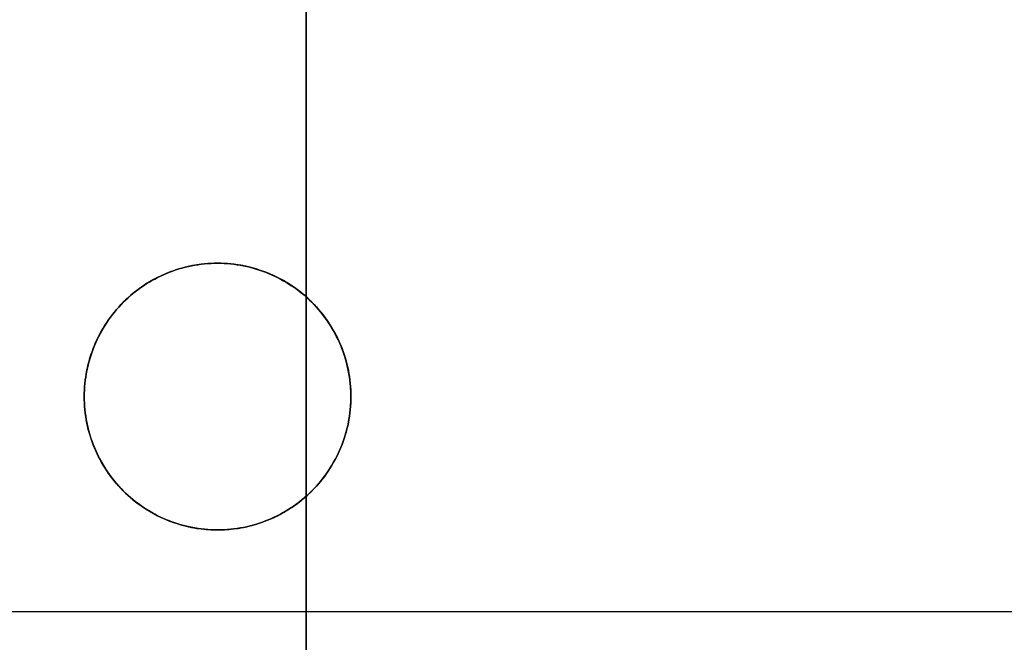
# Model space of a CAD drawing. Header units: millimetres. Extents: x -88 to 88, y -12 to 103.
# Tile 118 of 256: x -73.11 to -67.58, y 44.32 to 47.82. Entities that reach past the tile are written whole.
import ezdxf

# ---------------------------------------------------------------- set-up
doc = ezdxf.new("R2010")
doc.units = ezdxf.units.MM
for name, color, linetype, true_color in [('BOTTOM', 7, 'Continuous', 0x7d26cd), ('Default', 7, 'Continuous', 0x000000), ('TOP', 7, 'Continuous', 0xc80000)]:
    doc.layers.add(name, color=color, linetype=linetype, true_color=true_color)

msp = doc.modelspace()

# ---------------------------------------------------------------- linework, layer by layer
at = {"layer": 'BOTTOM', "color": 9, "true_color": 0xc0c0c0}
msp.add_lwpolyline([(86.5507, 44.4894), (-86.5505, 44.4894)], dxfattribs=at)
msp.add_lwpolyline([(86.5507, 44.4894), (-86.5505, 44.4894)], dxfattribs=at)
at = {"layer": 'Default', "color": 254, "true_color": 0xcad1ee}
for points in [[(-71.5012, 3.0352), (-71.5012, 98.0352)], [(-71.5012, 93.3863), (-71.5012, 25.6841)], [(-71.5012, 93.3863), (-71.5012, 25.6841)]]:
    msp.add_lwpolyline(points, dxfattribs=at)
at = {"layer": 'TOP', "color": 254, "true_color": 0xcad1ee}
for points in [[(-71.25, 45.7), (-71.2504, 45.7259), (-71.2518, 45.7517), (-71.254, 45.7775), (-71.2571, 45.8032), (-71.2611, 45.8288), (-71.266, 45.8542), (-71.2718, 45.8795), (-71.2784, 45.9045), (-71.2859, 45.9293), (-71.2943, 45.9538), (-71.3034, 45.978), (-71.3134, 46.0019), (-71.3243, 46.0254), (-71.3359, 46.0485), (-71.3483, 46.0713), (-71.3615, 46.0935), (-71.3755, 46.1153), (-71.3902, 46.1366), (-71.4056, 46.1574), (-71.4218, 46.1777), (-71.4386, 46.1973), (-71.4561, 46.2164), (-71.4743, 46.2349), (-71.493, 46.2527), (-71.5124, 46.2699), (-71.5324, 46.2864), (-71.5529, 46.3022), (-71.574, 46.3172), (-71.5955, 46.3316), (-71.6176, 46.3452), (-71.64, 46.358), (-71.663, 46.37), (-71.6863, 46.3812), (-71.71, 46.3917), (-71.734, 46.4013), (-71.7584, 46.41), (-71.7831, 46.4179), (-71.808, 46.425), (-71.8331, 46.4312), (-71.8584, 46.4365), (-71.884, 46.441), (-71.9096, 46.4445), (-71.9353, 46.4472), (-71.9612, 46.449), (-71.9871, 46.4499), (-72.0129, 46.4499), (-72.0388, 46.449), (-72.0647, 46.4472), (-72.0904, 46.4445), (-72.116, 46.441), (-72.1416, 46.4365), (-72.1669, 46.4312), (-72.192, 46.425), (-72.2169, 46.4179), (-72.2416, 46.41), (-72.266, 46.4013), (-72.29, 46.3917), (-72.3137, 46.3812), (-72.337, 46.37), (-72.36, 46.358), (-72.3824, 46.3452), (-72.4045, 46.3316), (-72.426, 46.3172), (-72.4471, 46.3022), (-72.4676, 46.2864), (-72.4876, 46.2699), (-72.507, 46.2527), (-72.5257, 46.2349), (-72.5439, 46.2164), (-72.5614, 46.1973), (-72.5782, 46.1777), (-72.5944, 46.1574), (-72.6098, 46.1366), (-72.6245, 46.1153), (-72.6385, 46.0935), (-72.6517, 46.0713), (-72.6641, 46.0485), (-72.6757, 46.0254), (-72.6866, 46.0019), (-72.6966, 45.978), (-72.7057, 45.9538), (-72.7141, 45.9293), (-72.7216, 45.9045), (-72.7282, 45.8795), (-72.734, 45.8542), (-72.7389, 45.8288), (-72.7429, 45.8032), (-72.746, 45.7775), (-72.7482, 45.7517), (-72.7496, 45.7259), (-72.75, 45.7)], [(-72.75, 45.7), (-72.7496, 45.6741), (-72.7482, 45.6483), (-72.746, 45.6225), (-72.7429, 45.5968), (-72.7389, 45.5712), (-72.734, 45.5458), (-72.7282, 45.5205), (-72.7216, 45.4955), (-72.7141, 45.4707), (-72.7057, 45.4462), (-72.6966, 45.422), (-72.6866, 45.3981), (-72.6757, 45.3746), (-72.6641, 45.3515), (-72.6517, 45.3287), (-72.6385, 45.3065), (-72.6245, 45.2847), (-72.6098, 45.2634), (-72.5944, 45.2426), (-72.5782, 45.2223), (-72.5614, 45.2027), (-72.5439, 45.1836), (-72.5257, 45.1651), (-72.507, 45.1473), (-72.4876, 45.1301), (-72.4676, 45.1136), (-72.4471, 45.0978), (-72.426, 45.0828), (-72.4045, 45.0684), (-72.3824, 45.0548), (-72.36, 45.042), (-72.337, 45.03), (-72.3137, 45.0188), (-72.29, 45.0083), (-72.266, 44.9987), (-72.2416, 44.99), (-72.2169, 44.9821), (-72.192, 44.975), (-72.1669, 44.9688), (-72.1416, 44.9635), (-72.116, 44.959), (-72.0904, 44.9555), (-72.0647, 44.9528), (-72.0388, 44.951), (-72.0129, 44.9501), (-71.9871, 44.9501), (-71.9612, 44.951), (-71.9353, 44.9528), (-71.9096, 44.9555), (-71.884, 44.959), (-71.8584, 44.9635), (-71.8331, 44.9688), (-71.808, 44.975), (-71.7831, 44.9821), (-71.7584, 44.99), (-71.734, 44.9987), (-71.71, 45.0083), (-71.6863, 45.0188), (-71.663, 45.03), (-71.64, 45.042), (-71.6176, 45.0548), (-71.5955, 45.0684), (-71.574, 45.0828), (-71.5529, 45.0978), (-71.5324, 45.1136), (-71.5124, 45.1301), (-71.493, 45.1473), (-71.4743, 45.1651), (-71.4561, 45.1836), (-71.4386, 45.2027), (-71.4218, 45.2223), (-71.4056, 45.2426), (-71.3902, 45.2634), (-71.3755, 45.2847), (-71.3615, 45.3065), (-71.3483, 45.3287), (-71.3359, 45.3515), (-71.3243, 45.3746), (-71.3134, 45.3981), (-71.3034, 45.422), (-71.2943, 45.4462), (-71.2859, 45.4707), (-71.2784, 45.4955), (-71.2718, 45.5205), (-71.266, 45.5458), (-71.2611, 45.5712), (-71.2571, 45.5968), (-71.254, 45.6225), (-71.2518, 45.6483), (-71.2504, 45.6741), (-71.25, 45.7)]]:
    msp.add_lwpolyline(points, dxfattribs=at)
at = {"layer": 'TOP', "color": 254, "true_color": 0xcad1ee, "extrusion": (1, 0, 0)}
for points in [[(46.45, 13.539), (44.95, 13.4858)], [(46.45, 13.5391), (46.45, 13.8395)], [(44.95, 13.4858), (44.95, 13.7862)]]:
    msp.add_lwpolyline(points, dxfattribs=at)
at = {"layer": 'TOP', "color": 254, "true_color": 0xcad1ee, "extrusion": (-1.19592e-16, 1, 1.06563e-08)}
msp.add_lwpolyline([(72.75, 13.785), (72.75, 13.4846)], dxfattribs=at)
at = {"layer": 'TOP', "color": 254, "true_color": 0xcad1ee, "extrusion": (-8.73914e-07, 1, -3.23677e-08)}
msp.add_lwpolyline([(72.75, 13.4845), (71.25, 13.5401)], dxfattribs=at)
at = {"layer": 'TOP', "color": 254, "true_color": 0xcad1ee, "extrusion": (-1.65109e-16, 1, 1.26518e-08)}
msp.add_lwpolyline([(71.25, 13.5401), (71.25, 13.8405)], dxfattribs=at)
at = {"layer": 'TOP', "color": 254, "true_color": 0xcad1ee}
for points in [[(-71.25, 45.7, 13.5401), (-71.2502, 45.719, 13.5408), (-71.251, 45.7378, 13.5414), (-71.2521, 45.7566, 13.5421), (-71.2538, 45.7752, 13.5427), (-71.2559, 45.7937, 13.5432), (-71.2584, 45.8121, 13.5438), (-71.2614, 45.8304, 13.5443), (-71.2648, 45.8485, 13.5448), (-71.2687, 45.8664, 13.5453), (-71.273, 45.8842, 13.5458), (-71.2777, 45.9018, 13.5463), (-71.2828, 45.9192, 13.5467), (-71.2883, 45.9365, 13.5471), (-71.2942, 45.9535, 13.5475), (-71.3004, 45.9704, 13.5479), (-71.3071, 45.9871, 13.5482), (-71.3145, 46.0042, 13.5486), (-71.3222, 46.0211, 13.5489), (-71.3304, 46.0378, 13.5492), (-71.3389, 46.0542, 13.5494), (-71.3478, 46.0704, 13.5497), (-71.3571, 46.0863, 13.5499), (-71.3668, 46.102, 13.5501), (-71.3769, 46.1174, 13.5503), (-71.3873, 46.1325, 13.5504), (-71.398, 46.1474, 13.5506), (-71.4091, 46.1619, 13.5507), (-71.4206, 46.1762, 13.5508), (-71.4324, 46.1902, 13.5508), (-71.4445, 46.2039, 13.5509), (-71.4569, 46.2173, 13.5509), (-71.4697, 46.2304, 13.5509), (-71.4828, 46.2431, 13.5509), (-71.4962, 46.2556, 13.5508), (-71.5099, 46.2677, 13.5507), (-71.5238, 46.2795, 13.5506), (-71.5381, 46.2909, 13.5505), (-71.5527, 46.302, 13.5504), (-71.5675, 46.3128, 13.5502), (-71.5827, 46.3232, 13.55), (-71.5981, 46.3332, 13.5498), (-71.6137, 46.3429, 13.5496), (-71.6297, 46.3522, 13.5493), (-71.6458, 46.3611, 13.5491), (-71.6623, 46.3697, 13.5487), (-71.6789, 46.3778, 13.5484), (-71.6958, 46.3856, 13.5481), (-71.713, 46.3929, 13.5477), (-71.7296, 46.3996, 13.5473), (-71.7465, 46.4059, 13.5469), (-71.7636, 46.4118, 13.5465), (-71.7809, 46.4173, 13.5461), (-71.7983, 46.4224, 13.5456), (-71.8159, 46.4271, 13.5451), (-71.8337, 46.4313, 13.5446), (-71.8517, 46.4352, 13.5441), (-71.8698, 46.4386, 13.5435), (-71.888, 46.4416, 13.543), (-71.9064, 46.4441, 13.5424), (-71.925, 46.4462, 13.5418), (-71.9436, 46.4479, 13.5411), (-71.9624, 46.4491, 13.5405), (-71.9813, 46.4498, 13.5398), (-72.0002, 46.45, 13.5391), (-72.0187, 46.4498, 13.5384), (-72.037, 46.4491, 13.5377), (-72.0554, 46.4479, 13.537), (-72.0738, 46.4463, 13.5363), (-72.092, 46.4443, 13.5355), (-72.1103, 46.4418, 13.5347), (-72.1285, 46.4389, 13.534), (-72.1465, 46.4355, 13.5332), (-72.1646, 46.4317, 13.5324), (-72.1825, 46.4274, 13.5316), (-72.2003, 46.4227, 13.5307), (-72.2179, 46.4176, 13.5299), (-72.2355, 46.4121, 13.529), (-72.2529, 46.4061, 13.5282), (-72.2701, 46.3997, 13.5273), (-72.2872, 46.3928, 13.5264), (-72.3041, 46.3856, 13.5255), (-72.3209, 46.3779, 13.5246), (-72.3374, 46.3698, 13.5237), (-72.3537, 46.3613, 13.5228), (-72.3698, 46.3524, 13.5219), (-72.3857, 46.3432, 13.521), (-72.4014, 46.3335, 13.5201), (-72.4168, 46.3235, 13.5191), (-72.432, 46.313, 13.5182), (-72.4469, 46.3023, 13.5173), (-72.4615, 46.2911, 13.5163), (-72.4759, 46.2796, 13.5154), (-72.49, 46.2678, 13.5144), (-72.5038, 46.2556, 13.5135), (-72.5173, 46.2431, 13.5126), (-72.5304, 46.2302, 13.5116), (-72.5433, 46.2171, 13.5107), (-72.5558, 46.2036, 13.5097), (-72.568, 46.1898, 13.5088), (-72.5798, 46.1757, 13.5078), (-72.5913, 46.1613, 13.5069), (-72.6024, 46.1467, 13.506), (-72.6132, 46.1318, 13.505), (-72.6236, 46.1166, 13.5041), (-72.6336, 46.1012, 13.5032), (-72.6433, 46.0855, 13.5023), (-72.6526, 46.0696, 13.5013), (-72.6614, 46.0535, 13.5004), (-72.6699, 46.0372, 13.4995), (-72.678, 46.0206, 13.4987), (-72.6857, 46.0039, 13.4978), (-72.6929, 45.987, 13.4969), (-72.6998, 45.9699, 13.496), (-72.7062, 45.9526, 13.4952), (-72.7121, 45.9352, 13.4944), (-72.7177, 45.9177, 13.4935), (-72.7228, 45.9, 13.4927), (-72.7275, 45.8822, 13.4919), (-72.7317, 45.8643, 13.4911), (-72.7355, 45.8463, 13.4903), (-72.7389, 45.8282, 13.4895), (-72.7418, 45.81, 13.4888), (-72.7443, 45.7918, 13.488), (-72.7464, 45.7735, 13.4873), (-72.748, 45.7552, 13.4866), (-72.7491, 45.7368, 13.4859), (-72.7498, 45.7184, 13.4852), (-72.75, 45.7, 13.4846)], [(-72.75, 45.7, 13.785), (-72.7498, 45.7184, 13.7856), (-72.7491, 45.7368, 13.7863), (-72.748, 45.7552, 13.787), (-72.7464, 45.7735, 13.7877), (-72.7443, 45.7918, 13.7884), (-72.7418, 45.81, 13.7892), (-72.7389, 45.8282, 13.7899), (-72.7355, 45.8463, 13.7907), (-72.7317, 45.8643, 13.7915), (-72.7275, 45.8822, 13.7923), (-72.7228, 45.9, 13.7931), (-72.7177, 45.9177, 13.7939), (-72.7121, 45.9352, 13.7947), (-72.7062, 45.9526, 13.7956), (-72.6998, 45.9699, 13.7964), (-72.6929, 45.987, 13.7973), (-72.6857, 46.0039, 13.7982), (-72.678, 46.0206, 13.7991), (-72.6699, 46.0372, 13.7999), (-72.6614, 46.0535, 13.8008), (-72.6526, 46.0696, 13.8017), (-72.6433, 46.0855, 13.8027), (-72.6336, 46.1012, 13.8036), (-72.6236, 46.1166, 13.8045), (-72.6132, 46.1318, 13.8054), (-72.6024, 46.1467, 13.8064), (-72.5913, 46.1614, 13.8073), (-72.5798, 46.1757, 13.8082), (-72.5679, 46.1898, 13.8092), (-72.5558, 46.2036, 13.8101), (-72.5432, 46.2171, 13.8111), (-72.5304, 46.2303, 13.812), (-72.5172, 46.2431, 13.813), (-72.5037, 46.2556, 13.8139), (-72.49, 46.2678, 13.8148), (-72.4759, 46.2797, 13.8158), (-72.4615, 46.2912, 13.8167), (-72.4469, 46.3023, 13.8177), (-72.432, 46.3131, 13.8186), (-72.4168, 46.3235, 13.8195), (-72.4014, 46.3335, 13.8205), (-72.3857, 46.3432, 13.8214), (-72.3698, 46.3524, 13.8223), (-72.3537, 46.3613, 13.8232), (-72.3374, 46.3698, 13.8241), (-72.3209, 46.3779, 13.825), (-72.3041, 46.3856, 13.8259), (-72.2872, 46.3928, 13.8268), (-72.2701, 46.3997, 13.8277), (-72.2529, 46.4061, 13.8286), (-72.2355, 46.4121, 13.8294), (-72.2179, 46.4176, 13.8303), (-72.2003, 46.4227, 13.8311), (-72.1825, 46.4274, 13.8319), (-72.1646, 46.4317, 13.8328), (-72.1466, 46.4355, 13.8336), (-72.1285, 46.4389, 13.8344), (-72.1103, 46.4418, 13.8351), (-72.092, 46.4443, 13.8359), (-72.0738, 46.4463, 13.8367), (-72.0554, 46.4479, 13.8374), (-72.037, 46.4491, 13.8381), (-72.0186, 46.4498, 13.8388), (-72.0002, 46.45, 13.8395), (-71.9813, 46.4498, 13.8402), (-71.9624, 46.4491, 13.8409), (-71.9437, 46.4479, 13.8415), (-71.925, 46.4462, 13.8422), (-71.9065, 46.4442, 13.8428), (-71.8881, 46.4416, 13.8434), (-71.8699, 46.4386, 13.8439), (-71.8518, 46.4352, 13.8445), (-71.8339, 46.4314, 13.845), (-71.8161, 46.4271, 13.8455), (-71.7985, 46.4224, 13.846), (-71.781, 46.4173, 13.8465), (-71.7638, 46.4118, 13.8469), (-71.7467, 46.4059, 13.8473), (-71.7299, 46.3997, 13.8477), (-71.7132, 46.393, 13.8481), (-71.6961, 46.3857, 13.8485), (-71.6791, 46.3779, 13.8488), (-71.6625, 46.3698, 13.8491), (-71.646, 46.3612, 13.8494), (-71.6299, 46.3523, 13.8497), (-71.6139, 46.343, 13.85), (-71.5983, 46.3333, 13.8502), (-71.5829, 46.3233, 13.8504), (-71.5677, 46.3129, 13.8506), (-71.5529, 46.3021, 13.8508), (-71.5383, 46.291, 13.8509), (-71.524, 46.2796, 13.851), (-71.51, 46.2678, 13.8511), (-71.4963, 46.2557, 13.8512), (-71.4829, 46.2433, 13.8513), (-71.4698, 46.2305, 13.8513), (-71.4571, 46.2174, 13.8513), (-71.4446, 46.2041, 13.8513), (-71.4325, 46.1904, 13.8512), (-71.4207, 46.1764, 13.8512), (-71.4093, 46.1621, 13.8511), (-71.3982, 46.1475, 13.851), (-71.3874, 46.1327, 13.8508), (-71.377, 46.1176, 13.8507), (-71.3669, 46.1022, 13.8505), (-71.3573, 46.0865, 13.8503), (-71.3479, 46.0706, 13.8501), (-71.339, 46.0544, 13.8498), (-71.3305, 46.038, 13.8496), (-71.3223, 46.0213, 13.8493), (-71.3146, 46.0044, 13.849), (-71.3072, 45.9873, 13.8486), (-71.3005, 45.9706, 13.8483), (-71.2942, 45.9537, 13.8479), (-71.2883, 45.9367, 13.8475), (-71.2828, 45.9194, 13.8471), (-71.2777, 45.902, 13.8467), (-71.273, 45.8843, 13.8462), (-71.2687, 45.8665, 13.8457), (-71.2649, 45.8486, 13.8452), (-71.2614, 45.8305, 13.8447), (-71.2584, 45.8122, 13.8442), (-71.2559, 45.7938, 13.8436), (-71.2538, 45.7753, 13.843), (-71.2521, 45.7566, 13.8424), (-71.251, 45.7379, 13.8418), (-71.2502, 45.719, 13.8412), (-71.25, 45.7, 13.8405)], [(-71.25, 45.7, 13.5401), (-71.2502, 45.7184, 13.5408), (-71.2509, 45.7369, 13.5414), (-71.2521, 45.7553, 13.542), (-71.2537, 45.7736, 13.5426), (-71.2558, 45.7919, 13.5432), (-71.2583, 45.8101, 13.5437), (-71.2613, 45.8283, 13.5443), (-71.2648, 45.8463, 13.5448), (-71.2686, 45.8643, 13.5453), (-71.2729, 45.8822, 13.5458), (-71.2777, 45.9, 13.5462), (-71.2828, 45.9176, 13.5466), (-71.2884, 45.9351, 13.5471), (-71.2944, 45.9525, 13.5475), (-71.3008, 45.9697, 13.5478), (-71.3077, 45.9868, 13.5482), (-71.3149, 46.0037, 13.5485), (-71.3225, 46.0204, 13.5488), (-71.3306, 46.037, 13.5491), (-71.339, 46.0533, 13.5494), (-71.3479, 46.0694, 13.5497), (-71.3571, 46.0853, 13.5499), (-71.3667, 46.101, 13.5501), (-71.3767, 46.1165, 13.5503), (-71.387, 46.1317, 13.5504), (-71.3977, 46.1466, 13.5506), (-71.4088, 46.1613, 13.5507), (-71.4203, 46.1757, 13.5508), (-71.4321, 46.1898, 13.5508), (-71.4443, 46.2036, 13.5509), (-71.4568, 46.2171, 13.5509), (-71.4697, 46.2304, 13.5509), (-71.4829, 46.2432, 13.5509), (-71.4964, 46.2557, 13.5508), (-71.5102, 46.2679, 13.5507), (-71.5244, 46.2797, 13.5506), (-71.5388, 46.2912, 13.5505), (-71.5534, 46.3023, 13.5504), (-71.5684, 46.313, 13.5502), (-71.5836, 46.3234, 13.55), (-71.599, 46.3333, 13.5498), (-71.6147, 46.3429, 13.5496), (-71.6306, 46.3522, 13.5493), (-71.6468, 46.361, 13.549), (-71.6631, 46.3694, 13.5487), (-71.6796, 46.3775, 13.5484), (-71.6964, 46.3851, 13.548), (-71.7133, 46.3923, 13.5477), (-71.7303, 46.3992, 13.5473), (-71.7476, 46.4056, 13.5469), (-71.765, 46.4116, 13.5465), (-71.7825, 46.4172, 13.546), (-71.8001, 46.4223, 13.5455), (-71.8179, 46.4271, 13.5451), (-71.8358, 46.4314, 13.5445), (-71.8538, 46.4352, 13.544), (-71.8718, 46.4387, 13.5435), (-71.89, 46.4417, 13.5429), (-71.9082, 46.4442, 13.5423), (-71.9265, 46.4463, 13.5417), (-71.9448, 46.4479, 13.5411), (-71.9632, 46.4491, 13.5405), (-71.9816, 46.4498, 13.5398), (-72.0001, 46.45, 13.5391), (-72.0185, 46.4498, 13.5384), (-72.0369, 46.4491, 13.5377), (-72.0553, 46.448, 13.537), (-72.0736, 46.4464, 13.5363), (-72.0919, 46.4444, 13.5355), (-72.1101, 46.4419, 13.5348), (-72.1283, 46.439, 13.534), (-72.1463, 46.4356, 13.5332), (-72.1643, 46.4318, 13.5324), (-72.1822, 46.4275, 13.5316), (-72.1999, 46.4229, 13.5308), (-72.2176, 46.4177, 13.5299), (-72.2351, 46.4122, 13.5291), (-72.2526, 46.4062, 13.5282), (-72.2698, 46.3998, 13.5273), (-72.287, 46.3929, 13.5265), (-72.3039, 46.3857, 13.5256), (-72.3206, 46.378, 13.5247), (-72.3371, 46.3699, 13.5238), (-72.3534, 46.3615, 13.5229), (-72.3695, 46.3526, 13.5219), (-72.3854, 46.3433, 13.521), (-72.4011, 46.3336, 13.5201), (-72.4165, 46.3236, 13.5192), (-72.4317, 46.3132, 13.5182), (-72.4467, 46.3024, 13.5173), (-72.4613, 46.2913, 13.5164), (-72.4757, 46.2798, 13.5154), (-72.4898, 46.2679, 13.5145), (-72.5036, 46.2558, 13.5135), (-72.5171, 46.2433, 13.5126), (-72.5302, 46.2304, 13.5116), (-72.543, 46.2173, 13.5107), (-72.5555, 46.2038, 13.5097), (-72.5677, 46.19, 13.5088), (-72.5794, 46.1759, 13.5078), (-72.5909, 46.1615, 13.5069), (-72.602, 46.1468, 13.506), (-72.6127, 46.1319, 13.505), (-72.623, 46.1167, 13.5041), (-72.633, 46.1012, 13.5032), (-72.6426, 46.0855, 13.5023), (-72.6518, 46.0696, 13.5014), (-72.6607, 46.0534, 13.5005), (-72.6691, 46.037, 13.4996), (-72.6772, 46.0205, 13.4987), (-72.6848, 46.0037, 13.4978), (-72.6921, 45.9867, 13.4969), (-72.6989, 45.9696, 13.4961), (-72.7054, 45.9524, 13.4952), (-72.7114, 45.935, 13.4944), (-72.717, 45.9174, 13.4935), (-72.7222, 45.8997, 13.4927), (-72.7269, 45.8819, 13.4919), (-72.7313, 45.864, 13.4911), (-72.7351, 45.8461, 13.4903), (-72.7386, 45.828, 13.4895), (-72.7416, 45.8098, 13.4888), (-72.7441, 45.7916, 13.488), (-72.7462, 45.7734, 13.4873), (-72.7479, 45.7551, 13.4866), (-72.7491, 45.7367, 13.4859), (-72.7498, 45.7184, 13.4852), (-72.75, 45.7, 13.4846)], [(-72.75, 45.7, 13.785), (-72.7498, 45.7184, 13.7856), (-72.7491, 45.7368, 13.7863), (-72.748, 45.7551, 13.787), (-72.7464, 45.7735, 13.7877), (-72.7443, 45.7918, 13.7884), (-72.7418, 45.81, 13.7892), (-72.7389, 45.8282, 13.7899), (-72.7356, 45.8462, 13.7907), (-72.7317, 45.8643, 13.7915), (-72.7275, 45.8822, 13.7923), (-72.7228, 45.9, 13.7931), (-72.7177, 45.9176, 13.7939), (-72.7122, 45.9352, 13.7947), (-72.7062, 45.9526, 13.7956), (-72.6998, 45.9698, 13.7964), (-72.693, 45.9869, 13.7973), (-72.6857, 46.0039, 13.7982), (-72.678, 46.0207, 13.799), (-72.6699, 46.0372, 13.7999), (-72.6614, 46.0536, 13.8008), (-72.6526, 46.0697, 13.8017), (-72.6433, 46.0856, 13.8026), (-72.6337, 46.1012, 13.8036), (-72.6237, 46.1166, 13.8045), (-72.6133, 46.1317, 13.8054), (-72.6025, 46.1466, 13.8063), (-72.5914, 46.1613, 13.8073), (-72.5799, 46.1756, 13.8082), (-72.5681, 46.1897, 13.8092), (-72.5559, 46.2035, 13.8101), (-72.5433, 46.217, 13.8111), (-72.5304, 46.2303, 13.812), (-72.5172, 46.2432, 13.813), (-72.5037, 46.2557, 13.8139), (-72.4899, 46.2679, 13.8149), (-72.4758, 46.2798, 13.8158), (-72.4614, 46.2913, 13.8167), (-72.4468, 46.3024, 13.8177), (-72.4319, 46.3132, 13.8186), (-72.4168, 46.3236, 13.8196), (-72.4014, 46.3336, 13.8205), (-72.3857, 46.3432, 13.8214), (-72.3699, 46.3525, 13.8223), (-72.3537, 46.3613, 13.8232), (-72.3374, 46.3698, 13.8242), (-72.3208, 46.3779, 13.8251), (-72.3041, 46.3856, 13.826), (-72.2871, 46.3929, 13.8268), (-72.27, 46.3997, 13.8277), (-72.2528, 46.4061, 13.8286), (-72.2354, 46.4121, 13.8294), (-72.2178, 46.4176, 13.8303), (-72.2002, 46.4227, 13.8311), (-72.1824, 46.4274, 13.832), (-72.1645, 46.4317, 13.8328), (-72.1465, 46.4355, 13.8336), (-72.1284, 46.4389, 13.8344), (-72.1102, 46.4418, 13.8352), (-72.092, 46.4443, 13.8359), (-72.0737, 46.4463, 13.8367), (-72.0554, 46.4479, 13.8374), (-72.037, 46.4491, 13.8381), (-72.0186, 46.4498, 13.8388), (-72.0002, 46.45, 13.8395), (-71.9819, 46.4498, 13.8402), (-71.9635, 46.4491, 13.8408), (-71.9452, 46.4479, 13.8415), (-71.9269, 46.4463, 13.8421), (-71.9086, 46.4442, 13.8427), (-71.8904, 46.4416, 13.8433), (-71.8722, 46.4386, 13.8438), (-71.8541, 46.4352, 13.8444), (-71.8361, 46.4313, 13.8449), (-71.8182, 46.427, 13.8454), (-71.8004, 46.4222, 13.8459), (-71.7827, 46.417, 13.8464), (-71.7652, 46.4114, 13.8468), (-71.7478, 46.4054, 13.8473), (-71.7305, 46.399, 13.8477), (-71.7134, 46.3921, 13.8481), (-71.6964, 46.3848, 13.8484), (-71.6796, 46.3772, 13.8488), (-71.6631, 46.3691, 13.8491), (-71.6467, 46.3607, 13.8494), (-71.6305, 46.3518, 13.8497), (-71.6146, 46.3426, 13.8499), (-71.5988, 46.333, 13.8502), (-71.5834, 46.323, 13.8504), (-71.5681, 46.3127, 13.8506), (-71.5532, 46.302, 13.8508), (-71.5385, 46.2909, 13.8509), (-71.5241, 46.2795, 13.851), (-71.51, 46.2677, 13.8511), (-71.4962, 46.2555, 13.8512), (-71.4827, 46.2431, 13.8513), (-71.4696, 46.2302, 13.8513), (-71.4567, 46.2171, 13.8513), (-71.4442, 46.2036, 13.8513), (-71.432, 46.1898, 13.8512), (-71.4202, 46.1757, 13.8512), (-71.4087, 46.1613, 13.8511), (-71.3976, 46.1467, 13.851), (-71.3868, 46.1317, 13.8508), (-71.3764, 46.1165, 13.8507), (-71.3663, 46.1011, 13.8505), (-71.3567, 46.0854, 13.8503), (-71.3474, 46.0695, 13.8501), (-71.3385, 46.0534, 13.8498), (-71.33, 46.0371, 13.8496), (-71.322, 46.0206, 13.8493), (-71.3143, 46.0038, 13.8489), (-71.3071, 45.9869, 13.8486), (-71.3002, 45.9698, 13.8483), (-71.2938, 45.9525, 13.8479), (-71.2878, 45.9351, 13.8475), (-71.2822, 45.9175, 13.8471), (-71.2771, 45.8999, 13.8466), (-71.2724, 45.8821, 13.8462), (-71.2682, 45.8642, 13.8457), (-71.2644, 45.8463, 13.8452), (-71.261, 45.8282, 13.8447), (-71.2581, 45.8101, 13.8441), (-71.2556, 45.7919, 13.8436), (-71.2536, 45.7736, 13.843), (-71.252, 45.7553, 13.8424), (-71.2509, 45.7369, 13.8418), (-71.2502, 45.7185, 13.8412), (-71.25, 45.7, 13.8405)], [(-72.75, 45.7, 13.4846), (-72.7498, 45.6816, 13.4839), (-72.7491, 45.6632, 13.4833), (-72.748, 45.6448, 13.4827), (-72.7464, 45.6265, 13.4821), (-72.7443, 45.6082, 13.4815), (-72.7418, 45.5899, 13.481), (-72.7389, 45.5718, 13.4804), (-72.7355, 45.5537, 13.4799), (-72.7317, 45.5357, 13.4794), (-72.7275, 45.5178, 13.479), (-72.7228, 45.4999, 13.4785), (-72.7177, 45.4823, 13.4781), (-72.7121, 45.4647, 13.4777), (-72.7061, 45.4473, 13.4773), (-72.6997, 45.43, 13.4769), (-72.6929, 45.413, 13.4765), (-72.6856, 45.396, 13.4762), (-72.678, 45.3793, 13.4759), (-72.6699, 45.3628, 13.4756), (-72.6614, 45.3464, 13.4753), (-72.6525, 45.3303, 13.4751), (-72.6432, 45.3144, 13.4749), (-72.6336, 45.2987, 13.4747), (-72.6235, 45.2833, 13.4745), (-72.6131, 45.2681, 13.4744), (-72.6023, 45.2532, 13.4742), (-72.5912, 45.2385, 13.4741), (-72.5797, 45.2241, 13.474), (-72.5678, 45.21, 13.474), (-72.5556, 45.1962, 13.4739), (-72.5431, 45.1827, 13.4739), (-72.5302, 45.1696, 13.4739), (-72.517, 45.1567, 13.474), (-72.5035, 45.1442, 13.474), (-72.4897, 45.132, 13.4741), (-72.4756, 45.1202, 13.4742), (-72.4613, 45.1087, 13.4743), (-72.4466, 45.0975, 13.4745), (-72.4317, 45.0867, 13.4747), (-72.4165, 45.0763, 13.4749), (-72.401, 45.0663, 13.4751), (-72.3854, 45.0566, 13.4753), (-72.3695, 45.0474, 13.4756), (-72.3533, 45.0385, 13.4759), (-72.337, 45.03, 13.4762), (-72.3205, 45.0219, 13.4765), (-72.3037, 45.0143, 13.4769), (-72.2868, 45.007, 13.4773), (-72.2697, 45.0002, 13.4776), (-72.2524, 44.9938, 13.4781), (-72.235, 44.9878, 13.4785), (-72.2175, 44.9822, 13.4789), (-72.1998, 44.9771, 13.4794), (-72.182, 44.9725, 13.4799), (-72.1641, 44.9682, 13.4804), (-72.1461, 44.9644, 13.481), (-72.128, 44.961, 13.4815), (-72.1098, 44.9581, 13.4821), (-72.0915, 44.9556, 13.4827), (-72.0732, 44.9536, 13.4833), (-72.0549, 44.952, 13.4839), (-72.0365, 44.9509, 13.4845), (-72.0181, 44.9502, 13.4852), (-71.9997, 44.95, 13.4858), (-71.9813, 44.9502, 13.4865), (-71.9629, 44.9509, 13.4872), (-71.9446, 44.9521, 13.488), (-71.9262, 44.9537, 13.4887), (-71.9079, 44.9557, 13.4895), (-71.8897, 44.9582, 13.4902), (-71.8715, 44.9611, 13.491), (-71.8534, 44.9645, 13.4918), (-71.8354, 44.9683, 13.4926), (-71.8175, 44.9726, 13.4934), (-71.7997, 44.9773, 13.4942), (-71.7821, 44.9824, 13.4951), (-71.7645, 44.9879, 13.4959), (-71.7471, 44.9939, 13.4968), (-71.7299, 45.0003, 13.4976), (-71.7128, 45.0072, 13.4985), (-71.6959, 45.0144, 13.4994), (-71.6791, 45.0221, 13.5003), (-71.6626, 45.0302, 13.5012), (-71.6463, 45.0387, 13.5021), (-71.6302, 45.0476, 13.503), (-71.6143, 45.0568, 13.5039), (-71.5986, 45.0665, 13.5048), (-71.5832, 45.0765, 13.5057), (-71.568, 45.0869, 13.5067), (-71.5531, 45.0977, 13.5076), (-71.5385, 45.1089, 13.5085), (-71.5241, 45.1203, 13.5095), (-71.51, 45.1322, 13.5104), (-71.4962, 45.1444, 13.5113), (-71.4828, 45.1569, 13.5123), (-71.4696, 45.1697, 13.5132), (-71.4568, 45.1829, 13.5142), (-71.4442, 45.1964, 13.5151), (-71.4321, 45.2102, 13.516), (-71.4202, 45.2243, 13.517), (-71.4087, 45.2387, 13.5179), (-71.3976, 45.2533, 13.5188), (-71.3868, 45.2682, 13.5198), (-71.3764, 45.2834, 13.5207), (-71.3664, 45.2988, 13.5216), (-71.3567, 45.3145, 13.5225), (-71.3474, 45.3304, 13.5234), (-71.3386, 45.3465, 13.5243), (-71.3301, 45.3628, 13.5252), (-71.322, 45.3794, 13.5261), (-71.3143, 45.3961, 13.5269), (-71.3071, 45.413, 13.5278), (-71.3002, 45.4301, 13.5287), (-71.2938, 45.4474, 13.5295), (-71.2879, 45.4648, 13.5304), (-71.2823, 45.4823, 13.5312), (-71.2772, 45.5, 13.532), (-71.2725, 45.5178, 13.5328), (-71.2683, 45.5357, 13.5336), (-71.2645, 45.5537, 13.5344), (-71.2611, 45.5718, 13.5352), (-71.2582, 45.59, 13.5359), (-71.2557, 45.6082, 13.5366), (-71.2536, 45.6265, 13.5374), (-71.252, 45.6448, 13.5381), (-71.2509, 45.6632, 13.5388), (-71.2502, 45.6816, 13.5395), (-71.25, 45.7, 13.5401)], [(-71.25, 45.7, 13.8405), (-71.2502, 45.6816, 13.8398), (-71.2509, 45.6632, 13.8392), (-71.252, 45.6448, 13.8385), (-71.2536, 45.6265, 13.8378), (-71.2557, 45.6082, 13.837), (-71.2582, 45.59, 13.8363), (-71.2611, 45.5718, 13.8355), (-71.2645, 45.5537, 13.8348), (-71.2683, 45.5357, 13.834), (-71.2725, 45.5178, 13.8332), (-71.2772, 45.5, 13.8324), (-71.2823, 45.4823, 13.8316), (-71.2879, 45.4648, 13.8308), (-71.2938, 45.4474, 13.8299), (-71.3002, 45.4301, 13.8291), (-71.3071, 45.413, 13.8282), (-71.3143, 45.3961, 13.8273), (-71.322, 45.3794, 13.8265), (-71.3301, 45.3628, 13.8256), (-71.3386, 45.3465, 13.8247), (-71.3474, 45.3304, 13.8238), (-71.3567, 45.3145, 13.8229), (-71.3664, 45.2988, 13.822), (-71.3764, 45.2834, 13.8211), (-71.3868, 45.2682, 13.8201), (-71.3976, 45.2533, 13.8192), (-71.4087, 45.2387, 13.8183), (-71.4202, 45.2243, 13.8174), (-71.432, 45.2102, 13.8164), (-71.4442, 45.1964, 13.8155), (-71.4567, 45.1829, 13.8146), (-71.4696, 45.1698, 13.8136), (-71.4827, 45.1569, 13.8127), (-71.4962, 45.1444, 13.8117), (-71.51, 45.1322, 13.8108), (-71.5241, 45.1204, 13.8099), (-71.5385, 45.1089, 13.8089), (-71.5531, 45.0977, 13.808), (-71.568, 45.087, 13.8071), (-71.5832, 45.0765, 13.8061), (-71.5986, 45.0665, 13.8052), (-71.6143, 45.0568, 13.8043), (-71.6302, 45.0476, 13.8034), (-71.6463, 45.0387, 13.8025), (-71.6626, 45.0302, 13.8016), (-71.6791, 45.0221, 13.8007), (-71.6959, 45.0144, 13.7998), (-71.7128, 45.0072, 13.7989), (-71.7299, 45.0003, 13.798), (-71.7471, 44.9939, 13.7972), (-71.7645, 44.9879, 13.7963), (-71.7821, 44.9824, 13.7955), (-71.7997, 44.9773, 13.7946), (-71.8175, 44.9726, 13.7938), (-71.8354, 44.9683, 13.793), (-71.8534, 44.9645, 13.7922), (-71.8715, 44.9611, 13.7914), (-71.8897, 44.9582, 13.7906), (-71.9079, 44.9557, 13.7898), (-71.9262, 44.9537, 13.7891), (-71.9446, 44.9521, 13.7884), (-71.9629, 44.9509, 13.7876), (-71.9813, 44.9502, 13.7869), (-71.9997, 44.95, 13.7862), (-72.0187, 44.9502, 13.7855), (-72.0376, 44.9509, 13.7849), (-72.0563, 44.9521, 13.7842), (-72.0749, 44.9538, 13.7836), (-72.0935, 44.9558, 13.783), (-72.1118, 44.9584, 13.7824), (-72.1301, 44.9614, 13.7818), (-72.1482, 44.9648, 13.7813), (-72.1661, 44.9686, 13.7807), (-72.1839, 44.9729, 13.7802), (-72.2015, 44.9776, 13.7797), (-72.219, 44.9827, 13.7793), (-72.2362, 44.9882, 13.7788), (-72.2533, 44.9941, 13.7784), (-72.2701, 45.0003, 13.778), (-72.2868, 45.007, 13.7776), (-72.3039, 45.0143, 13.7772), (-72.3209, 45.0221, 13.7769), (-72.3375, 45.0302, 13.7766), (-72.354, 45.0388, 13.7763), (-72.3701, 45.0477, 13.776), (-72.3861, 45.057, 13.7757), (-72.4017, 45.0667, 13.7755), (-72.4171, 45.0767, 13.7752), (-72.4323, 45.0871, 13.7751), (-72.4471, 45.0979, 13.7749), (-72.4617, 45.109, 13.7747), (-72.476, 45.1204, 13.7746), (-72.49, 45.1322, 13.7745), (-72.5037, 45.1443, 13.7744), (-72.5171, 45.1567, 13.7744), (-72.5302, 45.1695, 13.7743), (-72.5429, 45.1826, 13.7743), (-72.5554, 45.1959, 13.7743), (-72.5675, 45.2096, 13.7744), (-72.5793, 45.2236, 13.7744), (-72.5907, 45.2379, 13.7745), (-72.6018, 45.2525, 13.7746), (-72.6126, 45.2673, 13.7747), (-72.623, 45.2824, 13.7749), (-72.6331, 45.2978, 13.775), (-72.6427, 45.3135, 13.7752), (-72.6521, 45.3294, 13.7755), (-72.661, 45.3456, 13.7757), (-72.6695, 45.362, 13.776), (-72.6777, 45.3787, 13.7763), (-72.6854, 45.3956, 13.7766), (-72.6928, 45.4127, 13.7769), (-72.6995, 45.4294, 13.7772), (-72.7058, 45.4463, 13.7776), (-72.7117, 45.4633, 13.778), (-72.7172, 45.4806, 13.7784), (-72.7223, 45.498, 13.7788), (-72.727, 45.5157, 13.7793), (-72.7313, 45.5335, 13.7797), (-72.7351, 45.5514, 13.7802), (-72.7386, 45.5695, 13.7808), (-72.7416, 45.5878, 13.7813), (-72.7441, 45.6062, 13.7818), (-72.7462, 45.6247, 13.7824), (-72.7479, 45.6434, 13.783), (-72.749, 45.6621, 13.7837), (-72.7498, 45.681, 13.7843), (-72.75, 45.7, 13.785)], [(-72.75, 45.7, 13.4846), (-72.7498, 45.6816, 13.4839), (-72.7491, 45.6632, 13.4833), (-72.748, 45.6448, 13.4827), (-72.7464, 45.6265, 13.4821), (-72.7443, 45.6082, 13.4815), (-72.7418, 45.5899, 13.481), (-72.7389, 45.5718, 13.4804), (-72.7355, 45.5537, 13.4799), (-72.7317, 45.5357, 13.4794), (-72.7275, 45.5177, 13.4789), (-72.7228, 45.4999, 13.4785), (-72.7177, 45.4823, 13.478), (-72.7121, 45.4647, 13.4776), (-72.7061, 45.4473, 13.4772), (-72.6997, 45.43, 13.4769), (-72.6929, 45.4129, 13.4765), (-72.6856, 45.396, 13.4762), (-72.6779, 45.3792, 13.4759), (-72.6699, 45.3627, 13.4756), (-72.6614, 45.3463, 13.4753), (-72.6525, 45.3302, 13.4751), (-72.6433, 45.3143, 13.4749), (-72.6336, 45.2987, 13.4747), (-72.6236, 45.2833, 13.4745), (-72.6132, 45.2682, 13.4743), (-72.6025, 45.2533, 13.4742), (-72.5914, 45.2387, 13.4741), (-72.5799, 45.2243, 13.474), (-72.568, 45.2103, 13.474), (-72.5558, 45.1965, 13.4739), (-72.5433, 45.1829, 13.4739), (-72.5304, 45.1697, 13.4739), (-72.5172, 45.1568, 13.474), (-72.5037, 45.1443, 13.474), (-72.4899, 45.1321, 13.4741), (-72.4758, 45.1202, 13.4742), (-72.4614, 45.1087, 13.4743), (-72.4468, 45.0976, 13.4745), (-72.4319, 45.0868, 13.4747), (-72.4168, 45.0764, 13.4749), (-72.4014, 45.0664, 13.4751), (-72.3857, 45.0568, 13.4753), (-72.3699, 45.0475, 13.4756), (-72.3537, 45.0387, 13.4759), (-72.3374, 45.0302, 13.4762), (-72.3209, 45.0221, 13.4765), (-72.3041, 45.0144, 13.4768), (-72.2871, 45.0071, 13.4772), (-72.2701, 45.0003, 13.4776), (-72.2528, 44.9939, 13.478), (-72.2354, 44.9879, 13.4785), (-72.2179, 44.9824, 13.4789), (-72.2002, 44.9773, 13.4794), (-72.1824, 44.9726, 13.4799), (-72.1645, 44.9683, 13.4804), (-72.1465, 44.9645, 13.4809), (-72.1284, 44.9611, 13.4815), (-72.1102, 44.9582, 13.482), (-72.0919, 44.9557, 13.4826), (-72.0736, 44.9537, 13.4832), (-72.0553, 44.9521, 13.4839), (-72.0369, 44.9509, 13.4845), (-72.0186, 44.9502, 13.4852), (-72.0002, 44.95, 13.4858), (-71.9818, 44.9502, 13.4865), (-71.9634, 44.9509, 13.4872), (-71.9451, 44.9521, 13.4879), (-71.9268, 44.9537, 13.4887), (-71.9085, 44.9558, 13.4894), (-71.8903, 44.9584, 13.4902), (-71.8722, 44.9614, 13.491), (-71.8541, 44.9648, 13.4918), (-71.8361, 44.9687, 13.4926), (-71.8182, 44.973, 13.4934), (-71.8004, 44.9778, 13.4942), (-71.7827, 44.983, 13.495), (-71.7652, 44.9886, 13.4959), (-71.7477, 44.9946, 13.4967), (-71.7305, 45.001, 13.4976), (-71.7134, 45.0079, 13.4985), (-71.6964, 45.0151, 13.4994), (-71.6796, 45.0228, 13.5003), (-71.6631, 45.0309, 13.5012), (-71.6467, 45.0393, 13.5021), (-71.6305, 45.0481, 13.503), (-71.6146, 45.0574, 13.5039), (-71.5989, 45.067, 13.5048), (-71.5834, 45.0769, 13.5057), (-71.5682, 45.0873, 13.5067), (-71.5532, 45.098, 13.5076), (-71.5385, 45.1091, 13.5085), (-71.5241, 45.1205, 13.5095), (-71.51, 45.1323, 13.5104), (-71.4962, 45.1444, 13.5113), (-71.4828, 45.1569, 13.5123), (-71.4696, 45.1697, 13.5132), (-71.4568, 45.1829, 13.5142), (-71.4443, 45.1964, 13.5151), (-71.4321, 45.2102, 13.516), (-71.4202, 45.2242, 13.517), (-71.4088, 45.2386, 13.5179), (-71.3976, 45.2533, 13.5188), (-71.3869, 45.2682, 13.5198), (-71.3765, 45.2833, 13.5207), (-71.3664, 45.2988, 13.5216), (-71.3568, 45.3144, 13.5225), (-71.3475, 45.3303, 13.5234), (-71.3386, 45.3464, 13.5243), (-71.3301, 45.3627, 13.5252), (-71.3221, 45.3793, 13.5261), (-71.3144, 45.396, 13.527), (-71.3071, 45.4129, 13.5278), (-71.3003, 45.43, 13.5287), (-71.2938, 45.4473, 13.5295), (-71.2878, 45.4648, 13.5304), (-71.2823, 45.4823, 13.5312), (-71.2771, 45.5, 13.532), (-71.2725, 45.5178, 13.5328), (-71.2682, 45.5356, 13.5336), (-71.2644, 45.5536, 13.5344), (-71.261, 45.5717, 13.5352), (-71.2581, 45.5898, 13.5359), (-71.2556, 45.608, 13.5366), (-71.2536, 45.6263, 13.5374), (-71.252, 45.6447, 13.5381), (-71.2509, 45.6631, 13.5388), (-71.2502, 45.6815, 13.5395), (-71.25, 45.7, 13.5401)], [(-71.25, 45.7, 13.8405), (-71.2502, 45.6816, 13.8398), (-71.2509, 45.6631, 13.8392), (-71.2521, 45.6448, 13.8385), (-71.2537, 45.6264, 13.8378), (-71.2558, 45.6081, 13.837), (-71.2583, 45.5899, 13.8363), (-71.2613, 45.5717, 13.8355), (-71.2648, 45.5537, 13.8348), (-71.2686, 45.5357, 13.834), (-71.2729, 45.5178, 13.8332), (-71.2776, 45.5, 13.8324), (-71.2828, 45.4824, 13.8316), (-71.2884, 45.4649, 13.8307), (-71.2944, 45.4475, 13.8299), (-71.3008, 45.4303, 13.8291), (-71.3076, 45.4132, 13.8282), (-71.3149, 45.3963, 13.8273), (-71.3225, 45.3796, 13.8265), (-71.3306, 45.3631, 13.8256), (-71.339, 45.3467, 13.8247), (-71.3478, 45.3306, 13.8238), (-71.3571, 45.3147, 13.8229), (-71.3667, 45.299, 13.822), (-71.3766, 45.2836, 13.8211), (-71.387, 45.2684, 13.8201), (-71.3977, 45.2534, 13.8192), (-71.4088, 45.2387, 13.8183), (-71.4203, 45.2243, 13.8174), (-71.4321, 45.2102, 13.8164), (-71.4443, 45.1964, 13.8155), (-71.4568, 45.1829, 13.8145), (-71.4697, 45.1696, 13.8136), (-71.483, 45.1566, 13.8127), (-71.4966, 45.144, 13.8117), (-71.5105, 45.1317, 13.8108), (-71.5247, 45.1198, 13.8098), (-71.5391, 45.1083, 13.8089), (-71.5538, 45.0971, 13.8079), (-71.5688, 45.0864, 13.807), (-71.5839, 45.076, 13.8061), (-71.5993, 45.066, 13.8051), (-71.615, 45.0564, 13.8042), (-71.6308, 45.0472, 13.8033), (-71.6469, 45.0383, 13.8024), (-71.6631, 45.0299, 13.8015), (-71.6796, 45.0219, 13.8006), (-71.6962, 45.0143, 13.7997), (-71.713, 45.0071, 13.7989), (-71.73, 45.0003, 13.798), (-71.7472, 44.9939, 13.7971), (-71.7645, 44.9879, 13.7963), (-71.7819, 44.9824, 13.7954), (-71.7995, 44.9773, 13.7946), (-71.8173, 44.9726, 13.7938), (-71.8351, 44.9683, 13.793), (-71.8531, 44.9645, 13.7922), (-71.8712, 44.9611, 13.7914), (-71.8893, 44.9582, 13.7906), (-71.9076, 44.9557, 13.7899), (-71.926, 44.9537, 13.7891), (-71.9444, 44.9521, 13.7884), (-71.9629, 44.9509, 13.7876), (-71.9815, 44.9502, 13.7869), (-72.0001, 44.95, 13.7862), (-72.0186, 44.9502, 13.7856), (-72.037, 44.9509, 13.7849), (-72.0554, 44.952, 13.7843), (-72.0737, 44.9536, 13.7836), (-72.0919, 44.9557, 13.783), (-72.1101, 44.9581, 13.7824), (-72.1283, 44.961, 13.7819), (-72.1463, 44.9644, 13.7813), (-72.1643, 44.9682, 13.7808), (-72.1822, 44.9724, 13.7803), (-72.1999, 44.9771, 13.7798), (-72.2176, 44.9822, 13.7793), (-72.2351, 44.9878, 13.7789), (-72.2525, 44.9938, 13.7784), (-72.2698, 45.0002, 13.778), (-72.2869, 45.007, 13.7776), (-72.3038, 45.0143, 13.7772), (-72.3205, 45.022, 13.7769), (-72.3371, 45.03, 13.7766), (-72.3534, 45.0385, 13.7763), (-72.3695, 45.0474, 13.776), (-72.3854, 45.0567, 13.7757), (-72.4011, 45.0663, 13.7755), (-72.4165, 45.0764, 13.7753), (-72.4317, 45.0868, 13.7751), (-72.4466, 45.0976, 13.7749), (-72.4613, 45.1087, 13.7747), (-72.4757, 45.1202, 13.7746), (-72.4898, 45.132, 13.7745), (-72.5036, 45.1442, 13.7744), (-72.5171, 45.1567, 13.7744), (-72.5302, 45.1696, 13.7743), (-72.543, 45.1827, 13.7743), (-72.5555, 45.1962, 13.7743), (-72.5677, 45.21, 13.7744), (-72.5794, 45.2241, 13.7744), (-72.5909, 45.2385, 13.7745), (-72.6019, 45.2532, 13.7746), (-72.6127, 45.2681, 13.7748), (-72.623, 45.2833, 13.7749), (-72.633, 45.2988, 13.7751), (-72.6426, 45.3145, 13.7753), (-72.6518, 45.3304, 13.7755), (-72.6606, 45.3466, 13.7757), (-72.6691, 45.363, 13.776), (-72.6771, 45.3796, 13.7763), (-72.6848, 45.3963, 13.7766), (-72.6921, 45.4133, 13.7769), (-72.6989, 45.4304, 13.7773), (-72.7054, 45.4476, 13.7777), (-72.7114, 45.4651, 13.7781), (-72.717, 45.4826, 13.7785), (-72.7222, 45.5003, 13.7789), (-72.7269, 45.5181, 13.7794), (-72.7313, 45.536, 13.7798), (-72.7351, 45.554, 13.7803), (-72.7386, 45.572, 13.7808), (-72.7416, 45.5902, 13.7814), (-72.7441, 45.6084, 13.7819), (-72.7462, 45.6267, 13.7825), (-72.7479, 45.645, 13.7831), (-72.7491, 45.6633, 13.7837), (-72.7498, 45.6816, 13.7843), (-72.75, 45.7, 13.785)]]:
    msp.add_polyline3d(points, dxfattribs=at)

doc.saveas('drawing.dxf')
